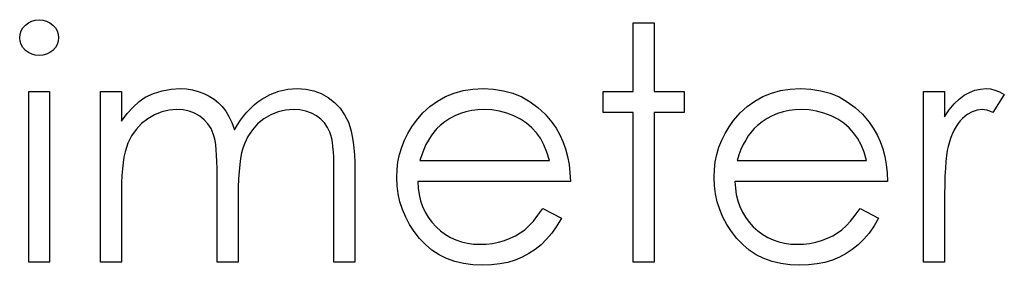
# Model space of a CAD drawing. Header units: inches. Extents: x 1687 to 2505, y -239 to -56.
# Tile 207 of 256: x 1858.418 to 1858.999, y -88.162 to -88.017. Entities that reach past the tile are written whole.
import ezdxf

# ---------------------------------------------------------------- set-up
doc = ezdxf.new("R2010")
doc.units = ezdxf.units.IN
doc.header["$LTSCALE"] = 0.5
doc.header["$MEASUREMENT"] = 0

msp = doc.modelspace()

# ---------------------------------------------------------------- linework, layer by layer
at = {"color": 7, "linetype": 'Continuous'}
for p, q in [((1858.4212, -88.02026), (1858.42296, -88.0189)), ((1858.42296, -88.0189), (1858.42492, -88.01791)), ((1858.42492, -88.01791), (1858.42699, -88.01733)), ((1858.42699, -88.01733), (1858.42926, -88.01714)), ((1858.42926, -88.01714), (1858.43155, -88.01733)), ((1858.43155, -88.01733), (1858.43367, -88.01791)), ((1858.43367, -88.01791), (1858.43563, -88.0189)), ((1858.43563, -88.0189), (1858.4374, -88.02026)), ((1858.77998, -88.0189), (1858.79235, -88.0189)), ((1858.77998, -88.05954), (1858.77998, -88.0189)), ((1858.79235, -88.0189), (1858.79235, -88.05954)), ((1858.41805, -88.02567), (1858.41869, -88.02371)), ((1858.41869, -88.02371), (1858.41973, -88.02188)), ((1858.41973, -88.02188), (1858.4212, -88.02026)), ((1858.4374, -88.02026), (1858.43889, -88.02188)), ((1858.43889, -88.02188), (1858.43994, -88.02371)), ((1858.43994, -88.02371), (1858.44058, -88.02567)), ((1858.41783, -88.02779), (1858.41805, -88.02567)), ((1858.41805, -88.02986), (1858.41783, -88.02779)), ((1858.41869, -88.03179), (1858.41805, -88.02986)), ((1858.44058, -88.02986), (1858.43994, -88.03179)), ((1858.44058, -88.02567), (1858.4408, -88.02779)), ((1858.4408, -88.02779), (1858.44058, -88.02986)), ((1858.41973, -88.03359), (1858.41869, -88.03179)), ((1858.4212, -88.03522), (1858.41973, -88.03359)), ((1858.42296, -88.03657), (1858.4212, -88.03522)), ((1858.4374, -88.03522), (1858.43563, -88.03657)), ((1858.43889, -88.03359), (1858.4374, -88.03522)), ((1858.43994, -88.03179), (1858.43889, -88.03359)), ((1858.42492, -88.03756), (1858.42296, -88.03657)), ((1858.42699, -88.03814), (1858.42492, -88.03756)), ((1858.42926, -88.03834), (1858.42699, -88.03814)), ((1858.43155, -88.03814), (1858.42926, -88.03834)), ((1858.43367, -88.03756), (1858.43155, -88.03814)), ((1858.43563, -88.03657), (1858.43367, -88.03756)), ((1858.42313, -88.05954), (1858.4355, -88.05954)), ((1858.42313, -88.16023), (1858.42313, -88.05954)), ((1858.4355, -88.05954), (1858.4355, -88.16023)), ((1858.46553, -88.05954), (1858.47789, -88.05954)), ((1858.46553, -88.16023), (1858.46553, -88.05954)), ((1858.47789, -88.05954), (1858.47789, -88.07704)), ((1858.49686, -88.06064), (1858.50199, -88.05904)), ((1858.50199, -88.05904), (1858.50724, -88.0581)), ((1858.50724, -88.0581), (1858.51262, -88.05777)), ((1858.51262, -88.05777), (1858.51626, -88.05796)), ((1858.51626, -88.05796), (1858.5198, -88.05849)), ((1858.5198, -88.05849), (1858.52325, -88.0594)), ((1858.52325, -88.0594), (1858.52659, -88.06067)), ((1858.5657, -88.06127), (1858.57083, -88.05931)), ((1858.57083, -88.05931), (1858.57611, -88.05815)), ((1858.57611, -88.05815), (1858.5816, -88.05777)), ((1858.5816, -88.05777), (1858.58665, -88.0581)), ((1858.58665, -88.0581), (1858.5914, -88.05907)), ((1858.5914, -88.05907), (1858.59584, -88.06072)), ((1858.67429, -88.06042), (1858.67967, -88.05893)), ((1858.67967, -88.05893), (1858.68536, -88.05807)), ((1858.68536, -88.05807), (1858.69138, -88.05777)), ((1858.69138, -88.05777), (1858.69756, -88.05807)), ((1858.69756, -88.05807), (1858.70344, -88.05901)), ((1858.70344, -88.05901), (1858.70899, -88.06056)), ((1858.76232, -88.0719), (1858.76232, -88.05954)), ((1858.76232, -88.05954), (1858.77998, -88.05954)), ((1858.79235, -88.05954), (1858.81002, -88.05954)), ((1858.81002, -88.05954), (1858.81002, -88.0719)), ((1858.86155, -88.06042), (1858.86693, -88.05893)), ((1858.86693, -88.05893), (1858.87262, -88.05807)), ((1858.87262, -88.05807), (1858.87864, -88.05777)), ((1858.87864, -88.05777), (1858.88482, -88.05807)), ((1858.88482, -88.05807), (1858.8907, -88.05901)), ((1858.8907, -88.05901), (1858.89625, -88.06056)), ((1858.95134, -88.05954), (1858.96371, -88.05954)), ((1858.95135, -88.16023), (1858.95135, -88.05954)), ((1858.96371, -88.05954), (1858.96371, -88.07436)), ((1858.97853, -88.05998), (1858.98174, -88.05873)), ((1858.98174, -88.05873), (1858.98497, -88.05802)), ((1858.98497, -88.05802), (1858.98828, -88.05777)), ((1858.98828, -88.05777), (1858.99085, -88.05799)), ((1858.99085, -88.05799), (1858.9935, -88.05862)), ((1858.9935, -88.05862), (1858.99623, -88.0597)), ((1858.4848, -88.06864), (1858.4883, -88.06544)), ((1858.4883, -88.06544), (1858.49186, -88.06288)), ((1858.49186, -88.06288), (1858.49686, -88.06064)), ((1858.52659, -88.06067), (1858.52976, -88.06224)), ((1858.52976, -88.06224), (1858.5326, -88.06403)), ((1858.5326, -88.06403), (1858.53517, -88.06608)), ((1858.55841, -88.06561), (1858.56079, -88.06398)), ((1858.56079, -88.06398), (1858.5657, -88.06127)), ((1858.59584, -88.06072), (1858.59998, -88.06301)), ((1858.59998, -88.06301), (1858.60371, -88.06588)), ((1858.65999, -88.06831), (1858.66444, -88.06511)), ((1858.66444, -88.06511), (1858.66921, -88.06246)), ((1858.66921, -88.06246), (1858.67429, -88.06042)), ((1858.70899, -88.06056), (1858.71421, -88.06271)), ((1858.71421, -88.06271), (1858.71912, -88.0655)), ((1858.84725, -88.06831), (1858.8517, -88.06511)), ((1858.8517, -88.06511), (1858.85647, -88.06246)), ((1858.85647, -88.06246), (1858.86155, -88.06042)), ((1858.89625, -88.06056), (1858.90147, -88.06271)), ((1858.90147, -88.06271), (1858.90638, -88.0655)), ((1858.96943, -88.06679), (1858.97238, -88.06395)), ((1858.97238, -88.06395), (1858.97542, -88.06169)), ((1858.97542, -88.06169), (1858.97853, -88.05998)), ((1858.99904, -88.06122), (1858.99225, -88.07193)), ((1858.99623, -88.0597), (1858.99904, -88.06122)), ((1858.48132, -88.07251), (1858.4848, -88.06864)), ((1858.50599, -88.07047), (1858.50166, -88.07149)), ((1858.51047, -88.07013), (1858.50599, -88.07047)), ((1858.51428, -88.07038), (1858.51047, -88.07013)), ((1858.51781, -88.0711), (1858.51428, -88.07038)), ((1858.52109, -88.07234), (1858.51781, -88.0711)), ((1858.53517, -88.06608), (1858.53741, -88.06837)), ((1858.53741, -88.06837), (1858.53942, -88.07102)), ((1858.53942, -88.07102), (1858.54133, -88.07419)), ((1858.55193, -88.0716), (1858.554, -88.06942)), ((1858.554, -88.06942), (1858.55615, -88.06743)), ((1858.55615, -88.06743), (1858.55841, -88.06561)), ((1858.57478, -88.07047), (1858.57034, -88.07151)), ((1858.57945, -88.07013), (1858.57478, -88.07047)), ((1858.58326, -88.07036), (1858.57945, -88.07013)), ((1858.58676, -88.07105), (1858.58326, -88.07036)), ((1858.59002, -88.07221), (1858.58676, -88.07105)), ((1858.60371, -88.06588), (1858.60694, -88.06928)), ((1858.60694, -88.06928), (1858.60965, -88.07317)), ((1858.65585, -88.07215), (1858.65999, -88.06831)), ((1858.68473, -88.07071), (1858.68128, -88.07146)), ((1858.68831, -88.07027), (1858.68473, -88.07071)), ((1858.69201, -88.07013), (1858.68831, -88.07027)), ((1858.69654, -88.07036), (1858.69201, -88.07013)), ((1858.70096, -88.07107), (1858.69654, -88.07036)), ((1858.70529, -88.07223), (1858.70096, -88.07107)), ((1858.71912, -88.0655), (1858.7237, -88.06892)), ((1858.7237, -88.06892), (1858.72798, -88.07295)), ((1858.84311, -88.07215), (1858.84725, -88.06831)), ((1858.87199, -88.07071), (1858.86854, -88.07146)), ((1858.87557, -88.07027), (1858.87199, -88.07071)), ((1858.87927, -88.07013), (1858.87557, -88.07027)), ((1858.8838, -88.07036), (1858.87927, -88.07013)), ((1858.88822, -88.07107), (1858.8838, -88.07036)), ((1858.89255, -88.07223), (1858.88822, -88.07107)), ((1858.90638, -88.0655), (1858.91096, -88.06892)), ((1858.91096, -88.06892), (1858.91524, -88.07295)), ((1858.96371, -88.07436), (1858.96653, -88.07027)), ((1858.96653, -88.07027), (1858.96943, -88.06679)), ((1858.98298, -88.07047), (1858.98005, -88.07146)), ((1858.98593, -88.07013), (1858.98298, -88.07047)), ((1858.98728, -88.07025), (1858.98593, -88.07013)), ((1858.9888, -88.07058), (1858.98728, -88.07025)), ((1858.99046, -88.07116), (1858.9888, -88.07058)), ((1858.99225, -88.07193), (1858.99046, -88.07116)), ((1858.47789, -88.07704), (1858.48132, -88.07251)), ((1858.49344, -88.07552), (1858.48974, -88.07844)), ((1858.49747, -88.07317), (1858.49344, -88.07552)), ((1858.50166, -88.07149), (1858.49747, -88.07317)), ((1858.52408, -88.07405), (1858.52109, -88.07234)), ((1858.52672, -88.07615), (1858.52408, -88.07405)), ((1858.52896, -88.07858), (1858.52672, -88.07615)), ((1858.54133, -88.07419), (1858.54307, -88.07786)), ((1858.54632, -88.07919), (1858.54809, -88.07648)), ((1858.54809, -88.07648), (1858.54997, -88.07394)), ((1858.54997, -88.07394), (1858.55193, -88.0716)), ((1858.562, -88.07566), (1858.5583, -88.07864)), ((1858.56606, -88.07323), (1858.562, -88.07566)), ((1858.57034, -88.07151), (1858.56606, -88.07323)), ((1858.59297, -88.07381), (1858.59002, -88.07221)), ((1858.5956, -88.07579), (1858.59297, -88.07381)), ((1858.5978, -88.07806), (1858.5956, -88.07579)), ((1858.60965, -88.07317), (1858.61183, -88.07762)), ((1858.64931, -88.08029), (1858.65202, -88.07654)), ((1858.65202, -88.07654), (1858.65585, -88.07215)), ((1858.67175, -88.07543), (1858.66885, -88.07737)), ((1858.67479, -88.07383), (1858.67175, -88.07543)), ((1858.67799, -88.07248), (1858.67479, -88.07383)), ((1858.68128, -88.07146), (1858.67799, -88.07248)), ((1858.70949, -88.07389), (1858.70529, -88.07223)), ((1858.71343, -88.0759), (1858.70949, -88.07389)), ((1858.71697, -88.07822), (1858.71343, -88.0759)), ((1858.72798, -88.07295), (1858.73193, -88.07759)), ((1858.77998, -88.0719), (1858.76232, -88.0719)), ((1858.77998, -88.16023), (1858.77998, -88.0719)), ((1858.81002, -88.0719), (1858.79235, -88.0719)), ((1858.79235, -88.0719), (1858.79235, -88.16023)), ((1858.83657, -88.08029), (1858.83928, -88.07654)), ((1858.83928, -88.07654), (1858.84311, -88.07215)), ((1858.85901, -88.07543), (1858.85611, -88.07737)), ((1858.86205, -88.07383), (1858.85901, -88.07543)), ((1858.86525, -88.07248), (1858.86205, -88.07383)), ((1858.86854, -88.07146), (1858.86525, -88.07248)), ((1858.89675, -88.07389), (1858.89255, -88.07223)), ((1858.90069, -88.0759), (1858.89675, -88.07389)), ((1858.90423, -88.07822), (1858.90069, -88.0759)), ((1858.91524, -88.07295), (1858.91919, -88.07759)), ((1858.97304, -88.07684), (1858.97177, -88.07844)), ((1858.97439, -88.07543), (1858.97304, -88.07684)), ((1858.97721, -88.07312), (1858.97439, -88.07543)), ((1858.98005, -88.07146), (1858.97721, -88.07312)), ((1858.48653, -88.08184), (1858.48386, -88.08568)), ((1858.48974, -88.07844), (1858.48653, -88.08184)), ((1858.53076, -88.08134), (1858.52896, -88.07858)), ((1858.53211, -88.08443), (1858.53076, -88.08134)), ((1858.54307, -88.07786), (1858.54467, -88.08209)), ((1858.54467, -88.08209), (1858.54632, -88.07919)), ((1858.55516, -88.08209), (1858.55253, -88.08601)), ((1858.5583, -88.07864), (1858.55516, -88.08209)), ((1858.5996, -88.08065), (1858.5978, -88.07806)), ((1858.60098, -88.08352), (1858.5996, -88.08065)), ((1858.61183, -88.07762), (1858.61274, -88.0801)), ((1858.61274, -88.0801), (1858.61351, -88.08289)), ((1858.61351, -88.08289), (1858.61417, -88.08595)), ((1858.64694, -88.08418), (1858.64931, -88.08029)), ((1858.66413, -88.0814), (1858.66234, -88.08344)), ((1858.66607, -88.07958), (1858.66413, -88.0814)), ((1858.66885, -88.07737), (1858.66607, -88.07958)), ((1858.72011, -88.08084), (1858.71697, -88.07822)), ((1858.72282, -88.08377), (1858.72011, -88.08084)), ((1858.73193, -88.07759), (1858.73447, -88.0812)), ((1858.73447, -88.0812), (1858.73665, -88.08501)), ((1858.8342, -88.08418), (1858.83657, -88.08029)), ((1858.85139, -88.0814), (1858.8496, -88.08344)), ((1858.85333, -88.07958), (1858.85139, -88.0814)), ((1858.85611, -88.07737), (1858.85333, -88.07958)), ((1858.90737, -88.08084), (1858.90423, -88.07822)), ((1858.91008, -88.08377), (1858.90737, -88.08084)), ((1858.91919, -88.07759), (1858.92173, -88.0812)), ((1858.92173, -88.0812), (1858.92391, -88.08501)), ((1858.96951, -88.08217), (1858.96849, -88.08432)), ((1858.97061, -88.08021), (1858.96951, -88.08217)), ((1858.97177, -88.07844), (1858.97061, -88.08021)), ((1858.48386, -88.08568), (1858.4817, -88.09001)), ((1858.53266, -88.08623), (1858.53211, -88.08443)), ((1858.53313, -88.08841), (1858.53266, -88.08623)), ((1858.53352, -88.09092), (1858.53313, -88.08841)), ((1858.55253, -88.08601), (1858.55044, -88.09037)), ((1858.60153, -88.08518), (1858.60098, -88.08352)), ((1858.602, -88.08717), (1858.60153, -88.08518)), ((1858.60241, -88.08946), (1858.602, -88.08717)), ((1858.61417, -88.08595), (1858.61472, -88.08932)), ((1858.64332, -88.09233), (1858.64495, -88.08819)), ((1858.64495, -88.08819), (1858.64694, -88.08418)), ((1858.65911, -88.08813), (1858.65767, -88.09084)), ((1858.66066, -88.08568), (1858.65911, -88.08813)), ((1858.66234, -88.08344), (1858.66066, -88.08568)), ((1858.72519, -88.08708), (1858.72282, -88.08377)), ((1858.72726, -88.09092), (1858.72519, -88.08708)), ((1858.73665, -88.08501), (1858.73852, -88.08907)), ((1858.83058, -88.09233), (1858.83221, -88.08819)), ((1858.83221, -88.08819), (1858.8342, -88.08418)), ((1858.84637, -88.08813), (1858.84493, -88.09084)), ((1858.84792, -88.08568), (1858.84637, -88.08813)), ((1858.8496, -88.08344), (1858.84792, -88.08568)), ((1858.91245, -88.08708), (1858.91008, -88.08377)), ((1858.91452, -88.09092), (1858.91245, -88.08708)), ((1858.92391, -88.08501), (1858.92578, -88.08907)), ((1858.96755, -88.08664), (1858.96669, -88.08915)), ((1858.96849, -88.08432), (1858.96755, -88.08664)), ((1858.48082, -88.09244), (1858.48005, -88.09514)), ((1858.4817, -88.09001), (1858.48082, -88.09244)), ((1858.53385, -88.09382), (1858.53352, -88.09092)), ((1858.5341, -88.09708), (1858.53385, -88.09382)), ((1858.54958, -88.09285), (1858.54884, -88.09572)), ((1858.55044, -88.09037), (1858.54958, -88.09285)), ((1858.60274, -88.09205), (1858.60241, -88.08946)), ((1858.60299, -88.09498), (1858.60274, -88.09205)), ((1858.61472, -88.08932), (1858.61514, -88.09296)), ((1858.61514, -88.09296), (1858.61544, -88.09691)), ((1858.64205, -88.09661), (1858.64332, -88.09233)), ((1858.65635, -88.09374), (1858.65516, -88.09683)), ((1858.65767, -88.09084), (1858.65635, -88.09374)), ((1858.72906, -88.09528), (1858.72726, -88.09092)), ((1858.73852, -88.08907), (1858.74004, -88.09332)), ((1858.74004, -88.09332), (1858.74126, -88.09779)), ((1858.82931, -88.09661), (1858.83058, -88.09233)), ((1858.84361, -88.09374), (1858.84242, -88.09683)), ((1858.84493, -88.09084), (1858.84361, -88.09374)), ((1858.91632, -88.09528), (1858.91452, -88.09092)), ((1858.92578, -88.08907), (1858.9273, -88.09332)), ((1858.9273, -88.09332), (1858.92852, -88.09779)), ((1858.9654, -88.09423), (1858.96495, -88.09719)), ((1858.96592, -88.09183), (1858.9654, -88.09423)), ((1858.96669, -88.08915), (1858.96592, -88.09183)), ((1858.47939, -88.09818), (1858.47886, -88.10152)), ((1858.48005, -88.09514), (1858.47939, -88.09818)), ((1858.53429, -88.10069), (1858.5341, -88.09708)), ((1858.54823, -88.09898), (1858.5477, -88.10262)), ((1858.54884, -88.09572), (1858.54823, -88.09898)), ((1858.60319, -88.09821), (1858.60299, -88.09498)), ((1858.6033, -88.10177), (1858.60319, -88.09821)), ((1858.61544, -88.09691), (1858.61563, -88.10116)), ((1858.64114, -88.101), (1858.64205, -88.09661)), ((1858.65516, -88.09683), (1858.65409, -88.10017)), ((1858.65409, -88.10017), (1858.73052, -88.10017)), ((1858.73052, -88.10017), (1858.72906, -88.09528)), ((1858.74126, -88.09779), (1858.74214, -88.10249)), ((1858.8284, -88.101), (1858.82931, -88.09661)), ((1858.84242, -88.09683), (1858.84135, -88.10017)), ((1858.84135, -88.10017), (1858.91778, -88.10017)), ((1858.91778, -88.10017), (1858.91632, -88.09528)), ((1858.92852, -88.09779), (1858.9294, -88.10249)), ((1858.96495, -88.09719), (1858.96457, -88.10069)), ((1858.47842, -88.10514), (1858.47814, -88.10908)), ((1858.47886, -88.10152), (1858.47842, -88.10514)), ((1858.5344, -88.10469), (1858.53429, -88.10069)), ((1858.53443, -88.10903), (1858.5344, -88.10469)), ((1858.5477, -88.10262), (1858.54732, -88.10665)), ((1858.60332, -88.10563), (1858.6033, -88.10177)), ((1858.60332, -88.16023), (1858.60332, -88.10563)), ((1858.61563, -88.10116), (1858.61569, -88.10569)), ((1858.61569, -88.10569), (1858.61569, -88.16023)), ((1858.64042, -88.11016), (1858.64062, -88.10552)), ((1858.64062, -88.10552), (1858.64114, -88.101)), ((1858.74214, -88.10249), (1858.74266, -88.1074)), ((1858.82768, -88.11016), (1858.82788, -88.10552)), ((1858.82788, -88.10552), (1858.8284, -88.101)), ((1858.9294, -88.10249), (1858.92993, -88.1074)), ((1858.96426, -88.10475), (1858.96402, -88.10933)), ((1858.96457, -88.10069), (1858.96426, -88.10475)), ((1858.47814, -88.10908), (1858.47795, -88.11331)), ((1858.53443, -88.16023), (1858.53443, -88.10903)), ((1858.54701, -88.11107), (1858.54685, -88.11587)), ((1858.54732, -88.10665), (1858.54701, -88.11107)), ((1858.64064, -88.1151), (1858.64042, -88.11016)), ((1858.74266, -88.1074), (1858.74289, -88.11253)), ((1858.8279, -88.1151), (1858.82768, -88.11016)), ((1858.92993, -88.1074), (1858.93015, -88.11253)), ((1858.96402, -88.10933), (1858.96385, -88.11447)), ((1858.47795, -88.11331), (1858.47789, -88.11786)), ((1858.54685, -88.11587), (1858.54679, -88.12106)), ((1858.64125, -88.11993), (1858.64064, -88.1151)), ((1858.74289, -88.11253), (1858.65279, -88.11253)), ((1858.65279, -88.11253), (1858.65304, -88.11651)), ((1858.65304, -88.11651), (1858.65359, -88.12032)), ((1858.82851, -88.11993), (1858.8279, -88.1151)), ((1858.93015, -88.11253), (1858.84005, -88.11253)), ((1858.84005, -88.11253), (1858.8403, -88.11651)), ((1858.8403, -88.11651), (1858.84085, -88.12032)), ((1858.96385, -88.11447), (1858.96374, -88.12015)), ((1858.47789, -88.11786), (1858.47789, -88.16023)), ((1858.54679, -88.12106), (1858.54679, -88.16023)), ((1858.6423, -88.1246), (1858.64125, -88.11993)), ((1858.65359, -88.12032), (1858.65447, -88.12393)), ((1858.82956, -88.1246), (1858.82851, -88.11993)), ((1858.84085, -88.12032), (1858.84173, -88.12393)), ((1858.96374, -88.12015), (1858.96371, -88.12639)), ((1858.64379, -88.12915), (1858.6423, -88.1246)), ((1858.64567, -88.13359), (1858.64379, -88.12915)), ((1858.65447, -88.12393), (1858.65569, -88.12736)), ((1858.65569, -88.12736), (1858.65718, -88.13059)), ((1858.72378, -88.13249), (1858.7266, -88.12843)), ((1858.7266, -88.12843), (1858.73759, -88.1342)), ((1858.83105, -88.12915), (1858.82956, -88.1246)), ((1858.83293, -88.13359), (1858.83105, -88.12915)), ((1858.84173, -88.12393), (1858.84295, -88.12736)), ((1858.84295, -88.12736), (1858.84444, -88.13059)), ((1858.91104, -88.13249), (1858.91386, -88.12843)), ((1858.91386, -88.12843), (1858.92485, -88.1342)), ((1858.96371, -88.12639), (1858.96371, -88.16023)), ((1858.64796, -88.1379), (1858.64567, -88.13359)), ((1858.65718, -88.13059), (1858.659, -88.13365)), ((1858.659, -88.13365), (1858.66115, -88.13652)), ((1858.72105, -88.13591), (1858.72378, -88.13249)), ((1858.73759, -88.1342), (1858.73488, -88.13881)), ((1858.83522, -88.1379), (1858.83293, -88.13359)), ((1858.84444, -88.13059), (1858.84626, -88.13365)), ((1858.84626, -88.13365), (1858.84841, -88.13652)), ((1858.90831, -88.13591), (1858.91104, -88.13249)), ((1858.92485, -88.1342), (1858.92214, -88.13881)), ((1858.65069, -88.14207), (1858.64796, -88.1379)), ((1858.66115, -88.13652), (1858.66361, -88.13923)), ((1858.66361, -88.13923), (1858.66631, -88.14165)), ((1858.71592, -88.14102), (1858.71843, -88.13878)), ((1858.71843, -88.13878), (1858.72105, -88.13591)), ((1858.73488, -88.13881), (1858.73198, -88.14295)), ((1858.83795, -88.14207), (1858.83522, -88.1379)), ((1858.84841, -88.13652), (1858.85087, -88.13923)), ((1858.85087, -88.13923), (1858.85357, -88.14165)), ((1858.90318, -88.14102), (1858.90569, -88.13878)), ((1858.90569, -88.13878), (1858.90831, -88.13591)), ((1858.92214, -88.13881), (1858.91924, -88.14295)), ((1858.65384, -88.1461), (1858.65069, -88.14207)), ((1858.65734, -88.14983), (1858.65384, -88.1461)), ((1858.66631, -88.14165), (1858.66916, -88.14378)), ((1858.66916, -88.14378), (1858.67217, -88.14557)), ((1858.67217, -88.14557), (1858.67534, -88.14704)), ((1858.70397, -88.14729), (1858.70736, -88.14602)), ((1858.70736, -88.14602), (1858.71048, -88.14453)), ((1858.71048, -88.14453), (1858.71332, -88.14287)), ((1858.71332, -88.14287), (1858.71592, -88.14102)), ((1858.72889, -88.14665), (1858.72558, -88.14985)), ((1858.73198, -88.14295), (1858.72889, -88.14665)), ((1858.8411, -88.1461), (1858.83795, -88.14207)), ((1858.8446, -88.14983), (1858.8411, -88.1461)), ((1858.85357, -88.14165), (1858.85642, -88.14378)), ((1858.85642, -88.14378), (1858.85943, -88.14557)), ((1858.85943, -88.14557), (1858.8626, -88.14704)), ((1858.89123, -88.14729), (1858.89462, -88.14602)), ((1858.89462, -88.14602), (1858.89774, -88.14453)), ((1858.89774, -88.14453), (1858.90058, -88.14287)), ((1858.90058, -88.14287), (1858.90318, -88.14102)), ((1858.91615, -88.14665), (1858.91284, -88.14985)), ((1858.91924, -88.14295), (1858.91615, -88.14665)), ((1858.66121, -88.15305), (1858.65734, -88.14983)), ((1858.67534, -88.14704), (1858.67865, -88.14817)), ((1858.67865, -88.14817), (1858.68213, -88.14897)), ((1858.68213, -88.14897), (1858.68575, -88.14947)), ((1858.68575, -88.14947), (1858.68953, -88.14963)), ((1858.68953, -88.14963), (1858.69323, -88.14949)), ((1858.69323, -88.14949), (1858.69684, -88.14905)), ((1858.69684, -88.14905), (1858.70043, -88.14831)), ((1858.70043, -88.14831), (1858.70397, -88.14729)), ((1858.72558, -88.14985), (1858.72207, -88.15264)), ((1858.84847, -88.15305), (1858.8446, -88.14983)), ((1858.8626, -88.14704), (1858.86591, -88.14817)), ((1858.86591, -88.14817), (1858.86939, -88.14897)), ((1858.86939, -88.14897), (1858.87301, -88.14947)), ((1858.87301, -88.14947), (1858.87679, -88.14963)), ((1858.87679, -88.14963), (1858.88049, -88.14949)), ((1858.88049, -88.14949), (1858.8841, -88.14905)), ((1858.8841, -88.14905), (1858.88769, -88.14831)), ((1858.88769, -88.14831), (1858.89123, -88.14729)), ((1858.91284, -88.14985), (1858.90933, -88.15264)), ((1858.66538, -88.15579), (1858.66121, -88.15305)), ((1858.66985, -88.15802), (1858.66538, -88.15579)), ((1858.67468, -88.15976), (1858.66985, -88.15802)), ((1858.71443, -88.15717), (1858.71029, -88.15891)), ((1858.71837, -88.15507), (1858.71443, -88.15717)), ((1858.72207, -88.15264), (1858.71837, -88.15507)), ((1858.85264, -88.15579), (1858.84847, -88.15305)), ((1858.85711, -88.15802), (1858.85264, -88.15579)), ((1858.86194, -88.15976), (1858.85711, -88.15802)), ((1858.90169, -88.15717), (1858.89755, -88.15891)), ((1858.90563, -88.15507), (1858.90169, -88.15717)), ((1858.90933, -88.15264), (1858.90563, -88.15507)), ((1858.4355, -88.16023), (1858.42313, -88.16023)), ((1858.47789, -88.16023), (1858.46553, -88.16023)), ((1858.54679, -88.16023), (1858.53443, -88.16023)), ((1858.61569, -88.16023), (1858.60332, -88.16023)), ((1858.67981, -88.161), (1858.67468, -88.15976)), ((1858.68528, -88.16175), (1858.67981, -88.161)), ((1858.69107, -88.162), (1858.68528, -88.16175)), ((1858.69629, -88.16181), (1858.69107, -88.162)), ((1858.70123, -88.16123), (1858.69629, -88.16181)), ((1858.7059, -88.16026), (1858.70123, -88.16123)), ((1858.71029, -88.15891), (1858.7059, -88.16026)), ((1858.79235, -88.16023), (1858.77998, -88.16023)), ((1858.86707, -88.161), (1858.86194, -88.15976)), ((1858.87254, -88.16175), (1858.86707, -88.161)), ((1858.87833, -88.162), (1858.87254, -88.16175)), ((1858.88355, -88.16181), (1858.87833, -88.162)), ((1858.88849, -88.16123), (1858.88355, -88.16181)), ((1858.89316, -88.16026), (1858.88849, -88.16123)), ((1858.89755, -88.15891), (1858.89316, -88.16026)), ((1858.96371, -88.16023), (1858.95135, -88.16023))]:
    msp.add_line(p, q, dxfattribs=at)

doc.saveas('drawing.dxf')
